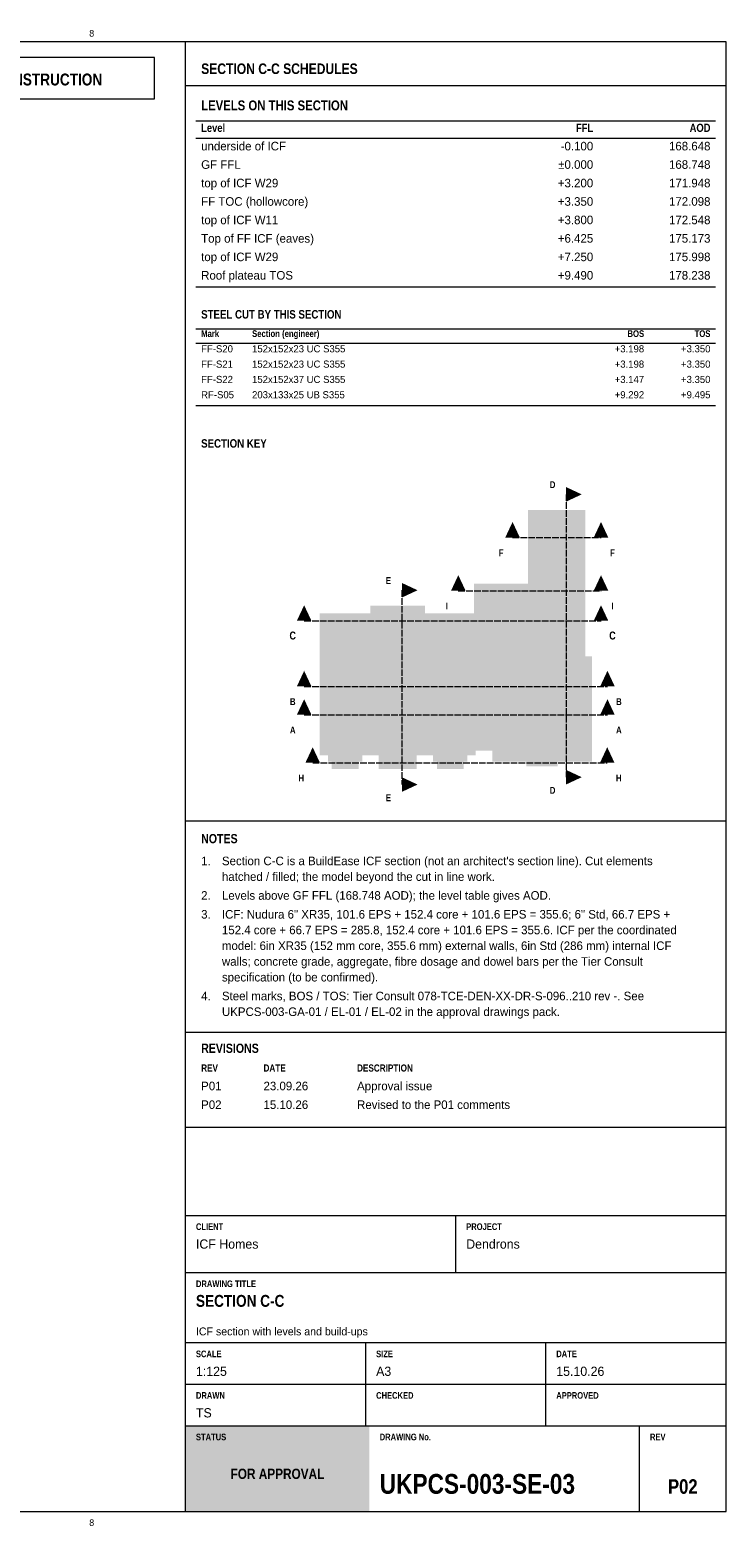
# Model space of a CAD drawing. Header units: millimetres. Extents: x 17 to 413, y 4 to 292.
# Tile 8 of 8: x 279 to 413, y 4 to 292. Entities that reach past the tile are written whole.
import ezdxf
from ezdxf.enums import TextEntityAlignment as Align

# ---------------------------------------------------------------- set-up
doc = ezdxf.new("R2010")
doc.units = ezdxf.units.MM
doc.linetypes.add('DASHED', pattern=[1.524, 1.27, -0.254])
for name, color, linetype in [('FILL-C_B2B2B8', 7, 'Continuous'), ('FILL-RED', 7, 'Continuous'), ('FILL-STEEL_GREY', 7, 'Continuous'), ('FILL-TEAL', 7, 'Continuous'), ('LINE-C_B2B2B8-DASH', 7, 'DASHED'), ('LINE-INK', 7, 'Continuous'), ('LINE-RED', 7, 'Continuous'), ('LINE-RED-DASH', 7, 'DASHED'), ('LINE-TEAL', 7, 'Continuous'), ('TEXT-C_B2B2B8', 7, 'Continuous'), ('TEXT-EPS', 7, 'Continuous'), ('TEXT-INK', 7, 'Continuous'), ('TEXT-RED', 7, 'Continuous'), ('TEXT-STEEL_GREY', 7, 'Continuous'), ('TEXT-TEAL', 7, 'Continuous'), ('TEXT-TEAL_DK', 7, 'Continuous'), ('TEXT-WHITE', 7, 'Continuous')]:
    doc.layers.add(name, color=color, linetype=linetype)
doc.styles.add('OpenSansCondensed-Bold', font='OpenSansCondensed-Bold.ttf')

msp = doc.modelspace()

# ---------------------------------------------------------------- hatches: boundary and pattern name
at = {"layer": 'FILL-C_B2B2B8', "true_color": 0xb2b2b8}
h = msp.add_hatch(color=253, dxfattribs=at)
h.dxf.hatch_style = 1
h.paths.add_polyline_path([(385.23, 202.85), (382.23, 204.25), (382.23, 201.45)])
h = msp.add_hatch(color=253, dxfattribs=at)
h.dxf.hatch_style = 1
h.paths.add_polyline_path([(371.92, 197.54), (370.52, 194.54), (373.32, 194.54)])
h = msp.add_hatch(color=253, dxfattribs=at)
h.dxf.hatch_style = 1
h.paths.add_polyline_path([(388.94, 197.54), (387.54, 194.54), (390.34, 194.54)])
h = msp.add_hatch(color=253, dxfattribs=at)
h.dxf.hatch_style = 1
h.paths.add_polyline_path([(361.48, 187.3), (360.08, 184.3), (362.88, 184.3)])
h = msp.add_hatch(color=253, dxfattribs=at)
h.dxf.hatch_style = 1
h.paths.add_polyline_path([(388.94, 187.3), (387.54, 184.3), (390.34, 184.3)])
h = msp.add_hatch(color=253, dxfattribs=at)
h.dxf.hatch_style = 1
h.paths.add_polyline_path([(353.64, 184.39), (350.64, 185.79), (350.64, 182.99)])
h = msp.add_hatch(color=253, dxfattribs=at)
h.dxf.hatch_style = 1
h.paths.add_polyline_path([(331.82, 168.88), (330.42, 165.88), (333.22, 165.88)])
h = msp.add_hatch(color=253, dxfattribs=at)
h.dxf.hatch_style = 1
h.paths.add_polyline_path([(390.18, 168.88), (388.78, 165.88), (391.58, 165.88)])
h = msp.add_hatch(color=253, dxfattribs=at)
h.dxf.hatch_style = 1
h.paths.add_polyline_path([(331.82, 163.41), (330.42, 160.41), (333.22, 160.41)])
h = msp.add_hatch(color=253, dxfattribs=at)
h.dxf.hatch_style = 1
h.paths.add_polyline_path([(390.18, 163.41), (388.78, 160.41), (391.58, 160.41)])
h = msp.add_hatch(color=253, dxfattribs=at)
h.dxf.hatch_style = 1
h.paths.add_polyline_path([(333.46, 154.16), (332.06, 151.16), (334.86, 151.16)])
h = msp.add_hatch(color=253, dxfattribs=at)
h.dxf.hatch_style = 1
h.paths.add_polyline_path([(390.14, 154.16), (388.74, 151.16), (391.54, 151.16)])
h = msp.add_hatch(color=253, dxfattribs=at)
h.dxf.hatch_style = 1
h.paths.add_polyline_path([(353.64, 146.97), (350.64, 148.37), (350.64, 145.57)])
h = msp.add_hatch(color=253, dxfattribs=at)
h.dxf.hatch_style = 1
h.paths.add_polyline_path([(385.23, 148.39), (382.23, 149.79), (382.23, 146.99)])
at = {"layer": 'FILL-RED', "true_color": 0xcc141a}
h = msp.add_hatch(color=242, dxfattribs=at)
h.dxf.hatch_style = 1
h.paths.add_polyline_path([(331.82, 181.51), (330.42, 178.51), (333.22, 178.51)])
h = msp.add_hatch(color=242, dxfattribs=at)
h.dxf.hatch_style = 1
h.paths.add_polyline_path([(388.94, 181.51), (387.54, 178.51), (390.34, 178.51)])
at = {"layer": 'FILL-STEEL_GREY', "true_color": 0x737378}
h = msp.add_hatch(color=8, dxfattribs=at)
h.dxf.hatch_style = 1
h.paths.add_polyline_path([(336.41, 152.63), (334.82, 152.63), (334.82, 179.97), (344.58, 179.97), (344.58, 181.39), (355.07, 181.39), (355.07, 179.97), (364.48, 179.97), (364.48, 185.65), (374.92, 185.65), (374.92, 199.85), (385.94, 199.85), (385.94, 171.64), (387.18, 171.64), (387.18, 151.39), (380.62, 151.39), (380.62, 150.5), (374.56, 150.5), (374.56, 151.39), (368, 151.39), (368, 153.52), (364.83, 153.52), (364.83, 152.63), (363.23, 152.63), (363.23, 151.39), (362.89, 151.39), (362.89, 151.38), (362.52, 151.38), (362.52, 149.97), (357.35, 149.97), (357.35, 151.38), (356.98, 151.38), (356.98, 151.39), (356.64, 151.39), (356.64, 152.63), (353.47, 152.63), (353.47, 149.97), (346.17, 149.97), (346.17, 152.63), (343, 152.63), (343, 151.39), (342.66, 151.39), (342.66, 151.38), (342.29, 151.38), (342.29, 149.97), (337.12, 149.97), (337.12, 151.38), (336.75, 151.38), (336.75, 151.39), (336.41, 151.39)])
h.paths.add_polyline_path([(368.5, 161.27), (368.5, 154.08), (368.56, 154.08), (368.56, 151.95), (375.13, 151.95), (375.13, 151.06), (380.06, 151.06), (380.06, 151.95), (386.62, 151.95), (386.62, 161.27)], flags=0)
h.paths.add_polyline_path([(386.62, 161.72), (386.62, 171.07), (385.38, 171.07), (385.38, 199.29), (375.48, 199.29), (375.48, 185.09), (365.04, 185.09), (365.04, 179.41), (364.82, 179.41), (364.82, 154.08), (368.05, 154.08), (368.05, 161.72)], flags=0)
h.paths.add_polyline_path([(335.38, 153.19), (336.98, 153.19), (336.98, 151.95), (337.68, 151.95), (337.68, 151.94), (341.73, 151.94), (341.73, 151.95), (342.44, 151.95), (342.44, 153.19), (346.73, 153.19), (346.73, 150.53), (352.91, 150.53), (352.91, 153.19), (357.2, 153.19), (357.2, 151.95), (357.91, 151.95), (357.91, 151.94), (361.96, 151.94), (361.96, 151.95), (362.67, 151.95), (362.67, 153.19), (364.26, 153.19), (364.26, 179.41), (354.95, 179.41), (354.95, 155.68), (354.5, 155.68), (354.5, 179.42), (354.5, 179.42), (354.5, 180.83), (345.14, 180.83), (345.14, 179.42), (345.14, 179.42), (345.14, 179.42), (345.14, 179.42), (345.14, 178.96), (345.14, 178.38), (345.14, 178), (345.14, 172.98), (345.14, 170.93), (345.14, 170.54), (345.14, 170.48), (345.14, 170.37), (345.14, 170.16), (345.14, 169.89), (345.14, 169.89), (345.14, 169.57), (345.14, 169.55), (345.14, 167.12), (345.14, 167.08), (345.14, 166.93), (345.14, 166.93), (345.14, 166.93), (345.14, 165.8), (345.14, 165.8), (345.14, 165.4), (345.14, 162.85), (345.14, 161.26), (345.14, 155.68), (344.9, 155.68), (344.9, 155.68), (344.81, 155.68), (344.69, 155.68), (344.69, 156.15), (344.69, 159.08), (344.69, 163.81), (344.69, 165.22), (344.69, 168.73), (344.69, 169.1), (344.69, 169.1), (344.69, 170.16), (344.69, 171.38), (344.69, 171.38), (344.69, 179.26), (344.69, 179.41), (335.38, 179.41)], flags=0)
h.paths.add_polyline_path([(361.96, 151.38), (357.91, 151.38), (357.91, 150.53), (361.96, 150.53)], flags=0)
h.paths.add_polyline_path([(337.68, 151.38), (337.68, 150.53), (341.73, 150.53), (341.73, 151.38)], flags=0)
at = {"layer": 'FILL-TEAL', "true_color": 0x009e85}
h = msp.add_hatch(color=124, dxfattribs=at)
h.dxf.hatch_style = 1
h.paths.add_polyline_path([(309.01, 7), (344.37, 7), (344.37, 23.5), (309.01, 23.5)])

# ---------------------------------------------------------------- linework, layer by layer
at = {"layer": 'LINE-C_B2B2B8-DASH', "lineweight": 5}
for p, q in [((382.23, 202.85), (382.23, 148.39)), ((371.92, 194.54), (388.94, 194.54)), ((350.64, 184.39), (350.64, 146.97)), ((361.48, 184.3), (388.94, 184.3)), ((331.82, 165.88), (390.18, 165.88)), ((331.82, 160.41), (390.18, 160.41)), ((333.46, 151.16), (390.14, 151.16))]:
    msp.add_line(p, q, dxfattribs=at)
at = {"layer": 'LINE-INK', "lineweight": 5}
for p, q in [((309, 7), (309, 290)), ((311, 274.8), (411, 274.8)), ((311, 271.45), (411, 271.45)), ((311, 242.81), (411, 242.81)), ((311, 234.71), (411, 234.71)), ((311, 231.96), (411, 231.96)), ((311, 219.95), (411, 219.95)), ((309, 139.97), (413, 139.97)), ((309, 99.3), (413, 99.3)), ((309, 81), (413, 81)), ((309, 64), (413, 64)), ((361, 53), (361, 64)), ((309, 53), (413, 53)), ((309, 39.5), (413, 39.5)), ((343.67, 31.5), (343.67, 39.5)), ((378.33, 31.5), (378.33, 39.5)), ((309, 31.5), (413, 31.5)), ((343.67, 23.5), (343.67, 31.5)), ((378.33, 23.5), (378.33, 31.5)), ((309, 23.5), (413, 23.5)), ((396.36, 7), (396.36, 23.5))]:
    msp.add_line(p, q, dxfattribs=at)
msp.add_lwpolyline([(20, 7), (413, 7), (413, 290), (20, 290)], close=True, dxfattribs=at)
at = {"layer": 'LINE-RED', "lineweight": 5}
msp.add_lwpolyline([(226.21, 279), (303, 279), (303, 287), (226.21, 287)], close=True, dxfattribs=at)
at = {"layer": 'LINE-RED-DASH', "lineweight": 5}
msp.add_line((331.82, 178.51), (388.94, 178.51), dxfattribs=at)
at = {"layer": 'LINE-TEAL', "lineweight": 5}
msp.add_line((309, 281.6), (413, 281.6), dxfattribs=at)

# ---------------------------------------------------------------- texts
at = {"layer": 'TEXT-C_B2B2B8', "style": 'OpenSansCondensed-Bold'}
for s, p in [('D', (379.63, 204.05)), ('F', (369.72, 190.94)), ('F', (391.14, 190.94)), ('E', (348.04, 185.59)), ('I', (359.28, 180.7)), ('I', (391.14, 180.7)), ('B', (329.62, 162.28)), ('B', (392.38, 162.28)), ('A', (329.62, 156.81)), ('A', (392.38, 156.81)), ('H', (331.26, 147.56)), ('H', (392.34, 147.56)), ('E', (348.04, 143.77)), ('D', (379.63, 145.19))]:
    msp.add_text(s, height=1.32, dxfattribs=at).set_placement(p, align=Align.CENTER)
at = {"layer": 'TEXT-EPS', "style": 'OpenSansCondensed-Bold'}
msp.add_text('STATUS', height=1.27, dxfattribs=at).set_placement((311, 20.7))
at = {"layer": 'TEXT-INK', "style": 'OpenSansCondensed-Bold'}
for s, height, p in [('LEVELS ON THIS SECTION', 1.905, (312, 276.8)), ('STEEL CUT BY THIS SECTION', 1.6256, (312, 236.71)), ('NOTES', 1.778, (312, 135.67)), ('REVISIONS', 1.778, (312, 95.3)), ('SECTION C-C', 2.286, (311, 46.4)), ('UKPCS-003-SE-03', 3.81, (346.36, 10.4))]:
    msp.add_text(s, height=height, dxfattribs=at).set_placement(p)
at = {"layer": 'TEXT-INK'}
for s, height, p in [('underside of ICF', 1.651, (312, 269.09)), ('GF FFL', 1.651, (312, 265.54)), ('top of ICF W29', 1.651, (312, 261.98)), ('FF TOC (hollowcore)', 1.651, (312, 258.43)), ('top of ICF W11', 1.651, (312, 254.87)), ('Top of FF ICF (eaves)', 1.651, (312, 251.32)), ('top of ICF W29', 1.651, (312, 247.76)), ('Roof plateau TOS', 1.651, (312, 244.21)), ('FF-S20', 1.372, (312, 230.2)), ('152x152x23 UC S355', 1.3716, (321.8, 230.2)), ('FF-S21', 1.372, (312, 227.25)), ('152x152x23 UC S355', 1.3716, (321.8, 227.25)), ('FF-S22', 1.372, (312, 224.3)), ('152x152x37 UC S355', 1.3716, (321.8, 224.3)), ('RF-S05', 1.372, (312, 221.35)), ('203x133x25 UB S355', 1.3716, (321.8, 221.35)), ('1.', 1.651, (312, 131.44)), ("Section C-C is a BuildEase ICF section (not an architect's section line). Cut elements", 1.651, (316, 131.44)), ('hatched / filled; the model beyond the cut in line work.', 1.651, (316, 128.42)), ('2.', 1.651, (312, 124.79)), ('Levels above GF FFL (168.748 AOD); the level table gives AOD.', 1.651, (316, 124.79)), ('3.', 1.651, (312, 121.16)), ('ICF: Nudura 6" XR35, 101.6 EPS + 152.4 core + 101.6 EPS = 355.6; 6" Std, 66.7 EPS +', 1.651, (316, 121.16)), ('152.4 core + 66.7 EPS = 285.8, 152.4 core + 101.6 EPS = 355.6. ICF per the coordinated', 1.651, (316, 118.14)), ('model: 6in XR35 (152 mm core, 355.6 mm) external walls, 6in Std (286 mm) internal ICF', 1.651, (316, 115.11)), ('walls; concrete grade, aggregate, fibre dosage and dowel bars per the Tier Consult', 1.651, (316, 112.08)), ('specification (to be confirmed).', 1.651, (316, 109.05)), ('4.', 1.651, (312, 105.43)), ('Steel marks, BOS / TOS: Tier Consult 078-TCE-DEN-XX-DR-S-096..210 rev -. See', 1.651, (316, 105.43)), ('UKPCS-003-GA-01 / EL-01 / EL-02 in the approval drawings pack.', 1.651, (316, 102.4)), ('P01', 1.651, (312, 88.1)), ('23.09.26', 1.651, (324, 88.1)), ('Approval issue', 1.651, (342, 88.1)), ('P02', 1.651, (312, 84.5)), ('15.10.26', 1.651, (324, 84.5)), ('Revised to the P01 comments', 1.651, (342, 84.5)), ('ICF Homes', 1.778, (311, 57.6)), ('Dendrons', 1.778, (363, 57.6)), ('1:125', 1.778, (311, 33.1)), ('A3', 1.778, (345.67, 33.1)), ('15.10.26', 1.778, (380.33, 33.1)), ('TS', 1.778, (311, 25.1))]:
    msp.add_text(s, height=height, dxfattribs=at).set_placement(p)
for s, height, p in [('-0.100', 1.651, (387.44, 269.09)), ('168.648', 1.651, (410, 269.09)), ('±0.000', 1.651, (387.44, 265.54)), ('168.748', 1.651, (410, 265.54)), ('+3.200', 1.651, (387.44, 261.98)), ('171.948', 1.651, (410, 261.98)), ('+3.350', 1.651, (387.44, 258.43)), ('172.098', 1.651, (410, 258.43)), ('+3.800', 1.651, (387.44, 254.87)), ('172.548', 1.651, (410, 254.87)), ('+6.425', 1.651, (387.44, 251.32)), ('175.173', 1.651, (410, 251.32)), ('+7.250', 1.651, (387.44, 247.76)), ('175.998', 1.651, (410, 247.76)), ('+9.490', 1.651, (387.44, 244.21)), ('178.238', 1.651, (410, 244.21)), ('+3.198', 1.372, (397.24, 230.2)), ('+3.350', 1.372, (410, 230.2)), ('+3.198', 1.372, (397.24, 227.25)), ('+3.350', 1.372, (410, 227.25)), ('+3.147', 1.372, (397.24, 224.3)), ('+3.350', 1.372, (410, 224.3)), ('+9.292', 1.372, (397.24, 221.35)), ('+9.495', 1.372, (410, 221.35))]:
    msp.add_text(s, height=height, dxfattribs=at).set_placement(p, align=Align.RIGHT)
at = {"layer": 'TEXT-INK', "style": 'OpenSansCondensed-Bold'}
msp.add_text('P02', height=2.794, dxfattribs=at).set_placement((404.68, 10.4), align=Align.CENTER)
at = {"layer": 'TEXT-RED', "style": 'OpenSansCondensed-Bold'}
for s, height, p in [('FOR APPROVAL - NOT FOR CONSTRUCTION', 2.286, (264.6, 281.6)), ('C', 1.52, (329.62, 174.91)), ('C', 1.52, (391.14, 174.91))]:
    msp.add_text(s, height=height, dxfattribs=at).set_placement(p, align=Align.CENTER)
at = {"layer": 'TEXT-STEEL_GREY'}
for p in [(290.94, 291), (290.94, 4.2)]:
    msp.add_text('8', height=1.27, dxfattribs=at).set_placement(p, align=Align.CENTER)
at = {"layer": 'TEXT-STEEL_GREY', "style": 'OpenSansCondensed-Bold'}
for s, height, p in [('Level', 1.575, (312, 272.65)), ('Mark', 1.295, (312, 233.16)), ('Section (engineer)', 1.2954, (321.8, 233.16)), ('REV', 1.372, (312, 91.7)), ('DATE', 1.372, (324, 91.7)), ('DESCRIPTION', 1.3716, (342, 91.7)), ('CLIENT', 1.27, (311, 61.2)), ('PROJECT', 1.27, (363, 61.2)), ('DRAWING TITLE', 1.27, (311, 50.2)), ('SCALE', 1.27, (311, 36.7)), ('SIZE', 1.27, (345.67, 36.7)), ('DATE', 1.27, (380.33, 36.7)), ('DRAWN', 1.27, (311, 28.7)), ('CHECKED', 1.27, (345.67, 28.7)), ('APPROVED', 1.27, (380.33, 28.7)), ('DRAWING No.', 1.27, (346.36, 20.7)), ('REV', 1.27, (398.36, 20.7))]:
    msp.add_text(s, height=height, dxfattribs=at).set_placement(p)
for s, height, p in [('FFL', 1.575, (387.44, 272.65)), ('AOD', 1.575, (410, 272.65)), ('BOS', 1.295, (397.24, 233.16)), ('TOS', 1.295, (410, 233.16))]:
    msp.add_text(s, height=height, dxfattribs=at).set_placement(p, align=Align.RIGHT)
at = {"layer": 'TEXT-STEEL_GREY'}
msp.add_text('ICF section with levels and build-ups', height=1.524, dxfattribs=at).set_placement((311, 40.9))
at = {"layer": 'TEXT-TEAL', "style": 'OpenSansCondensed-Bold'}
msp.add_text('SECTION C-C SCHEDULES', height=2.032, dxfattribs=at).set_placement((312, 283.8))
at = {"layer": 'TEXT-TEAL_DK', "style": 'OpenSansCondensed-Bold'}
msp.add_text('SECTION KEY', height=1.6256, dxfattribs=at).set_placement((312, 211.85))
at = {"layer": 'TEXT-WHITE', "style": 'OpenSansCondensed-Bold'}
msp.add_text('FOR APPROVAL', height=1.9812, dxfattribs=at).set_placement((326.68, 13.25), align=Align.CENTER)

doc.saveas('drawing.dxf')
